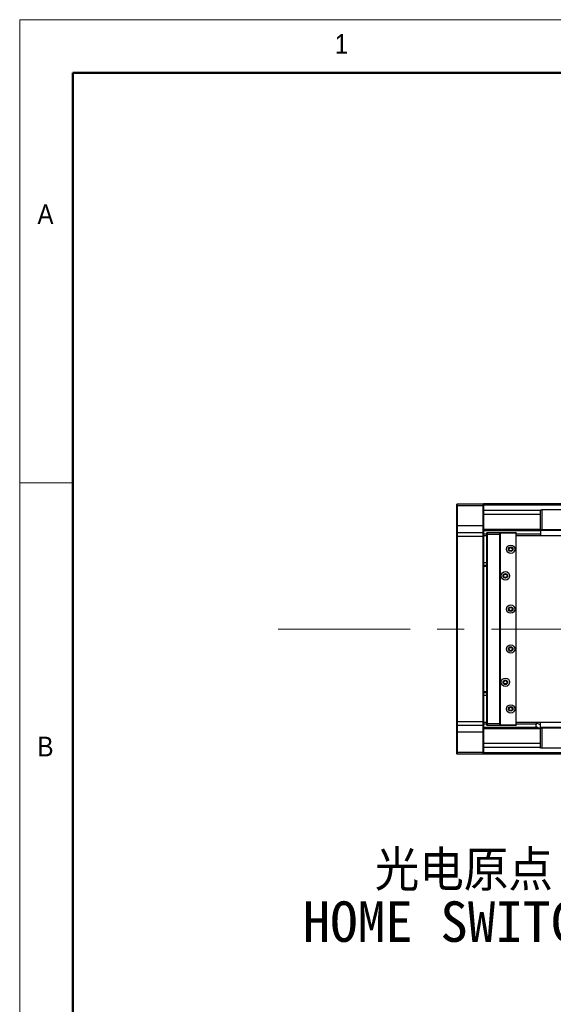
# Model space of a CAD drawing. Header units: millimetres. Extents: x 40 to 3320, y 40 to 2336.
# Tile 3 of 11: x 40 to 441, y 1596 to 2336. Entities that reach past the tile are written whole.
import ezdxf

# ---------------------------------------------------------------- set-up
doc = ezdxf.new("R2010")
doc.units = ezdxf.units.MM
doc.header["$LTSCALE"] = 8
doc.linetypes.add('CENTERX2', pattern=[20.32, 12.7, -2.54, 2.54, -2.54])
doc.layers.add('DIMNS', color=7, linetype='Continuous')
doc.styles.add('SLDTEXTSTYLE0', font='Gothic.ttf', dxfattribs={"width": 0.913})
doc.styles.add('SLDTEXTSTYLE10', font='txt')
doc.styles.add('SLDTEXTSTYLE9', font='txt', dxfattribs={"bigfont": 'bigfont'})

# ---------------------------------------------------------------- blocks, each defined once
blk = doc.blocks.new('SW_NOTE_8')
at = {"layer": 'DIMNS', "color": 0, "char_height": 30.4, "attachment_point": 1}
for s, insert, style in [('  光电原点', (-198.44, 56.29), 'SLDTEXTSTYLE9'), ('HOME SWITCH', (-198.44, 17.89), 'SLDTEXTSTYLE10')]:
    blk.add_mtext(s, dxfattribs=dict(at, insert=insert, style=style))

msp = doc.modelspace()

# ---------------------------------------------------------------- linework, layer by layer
at = {"color": 7, "linetype": 'Continuous', "lineweight": 18}
for p, q in [((3320, 2336), (40, 2336)), ((40, 2336), (40, 40)), ((80, 2296), (3280, 2296)), ((80, 2296), (80, 80)), ((80, 1988), (40, 1988))]:
    msp.add_line(p, q, dxfattribs=at)
at = {"color": 7, "linetype": 'Continuous', "lineweight": 50}
for p, q in [((3280, 2296), (80, 2296)), ((80, 2296), (80, 80))]:
    msp.add_line(p, q, dxfattribs=at)
at = {"color": 7, "linetype": 'Continuous', "lineweight": 25}
for p, q in [((368.3486552, 1971.726603), (368.648705, 1972.0266006)), ((368.3486552, 1970.5266051), (368.3486552, 1971.726603)), ((368.3486552, 1970.5266051), (368.648705, 1970.5266051)), ((368.3486552, 1955.5266045), (368.3486552, 1970.5266051)), ((368.648705, 1972.0266006), (368.648705, 1970.5266051)), ((368.648705, 1972.0266006), (388.0487055, 1972.0266006)), ((368.648705, 1970.5266051), (368.648705, 1955.5266045)), ((388.0487055, 1970.5266051), (368.648705, 1970.5266051)), ((388.0487055, 1970.5266051), (388.0487055, 1972.0266006)), ((388.0487055, 1972.0266006), (388.3486957, 1971.726603)), ((388.0487055, 1955.5266045), (388.0487055, 1970.5266051)), ((388.0487055, 1970.5266051), (388.3486957, 1970.5266051)), ((466.8486685, 1972.0266006), (388.3486957, 1972.0266006)), ((388.3486957, 1972.0266006), (388.3486957, 1971.726603)), ((388.3486957, 1971.726603), (388.3486957, 1970.5266051)), ((388.3486957, 1971.5266071), (466.8486685, 1971.5266071)), ((388.3486957, 1970.5266051), (388.3486957, 1955.5266045)), ((431.3486786, 1967.0266054), (388.3486957, 1967.0266054)), ((431.3486786, 1952.5266058), (431.3486786, 1967.5266064)), ((431.3486786, 1967.5266064), (432.3486955, 1967.5266064)), ((432.3486955, 1967.5266064), (432.3486955, 1952.5266058)), ((680.3486765, 1967.5266064), (432.3486955, 1967.5266064)), ((368.3486552, 1955.5266045), (368.648705, 1955.5266045)), ((368.3486552, 1950.2266042), (368.3486552, 1955.5266045)), ((368.648705, 1955.5266045), (368.648705, 1950.5266018)), ((388.0487055, 1955.5266045), (368.648705, 1955.5266045)), ((388.0487055, 1950.5266018), (388.0487055, 1955.5266045)), ((388.0487055, 1955.5266045), (388.3486957, 1955.5266045)), ((388.3486957, 1955.5266045), (388.3486957, 1950.2266042)), ((368.648705, 1950.5266018), (368.3486552, 1950.2266042)), ((368.3486552, 1947.5266032), (368.3486552, 1950.2266042)), ((368.648705, 1947.5266032), (368.3486552, 1947.5266032)), ((368.3486552, 1808.5266046), (368.3486552, 1947.5266032)), ((368.648705, 1950.5266018), (368.648705, 1947.5266032)), ((368.648705, 1950.5266018), (388.0487055, 1950.5266018)), ((388.0487055, 1947.5266032), (368.648705, 1947.5266032)), ((368.648705, 1947.5266032), (368.648705, 1808.5266046)), ((388.0487055, 1947.5266032), (388.0487055, 1950.5266018)), ((388.0487055, 1950.5266018), (388.3486957, 1950.2266042)), ((388.0487055, 1947.5266032), (388.3486957, 1947.5266032)), ((388.0487055, 1808.5266046), (388.0487055, 1947.5266032)), ((388.3486957, 1953.0266068), (431.3486786, 1953.0266068)), ((431.3486786, 1952.596604), (388.3486957, 1952.596604)), ((388.3486957, 1952.0225145), (431.3486786, 1952.0225145)), ((388.3486957, 1950.2266042), (388.3486957, 1947.5266032)), ((390.8486933, 1949.2446921), (388.3486957, 1949.2446921)), ((390.8486933, 1948.0266042), (388.3486957, 1948.0266042)), ((388.3486957, 1947.5266032), (388.3486957, 1808.5266046)), ((390.8486933, 1950.2266042), (391.1486835, 1950.5266018)), ((390.8486933, 1949.0266062), (390.8486933, 1950.2266042)), ((390.8486933, 1949.0266062), (391.1486835, 1949.0266062)), ((390.8486933, 1807.0266015), (390.8486933, 1949.0266062)), ((391.1486835, 1950.5266018), (391.1486835, 1949.0266062)), ((391.1486835, 1950.5266018), (400.3486604, 1950.5266018)), ((391.1486835, 1949.0266062), (391.1486835, 1807.0266015)), ((400.3486604, 1949.0266062), (391.1486835, 1949.0266062)), ((400.3486604, 1950.5266018), (400.3486604, 1949.0266062)), ((400.3486604, 1950.5266018), (412.5486583, 1950.5266018)), ((412.5486583, 1950.2266042), (400.3486604, 1950.2266042)), ((400.3486604, 1949.0266062), (400.3486604, 1807.0266015)), ((401.3487072, 1950.0266008), (400.8486838, 1949.5266072)), ((400.8486838, 1949.5266072), (400.8486838, 1806.5266005)), ((412.3486848, 1950.0266008), (401.3487072, 1950.0266008)), ((412.8487081, 1949.5266072), (412.3486848, 1950.0266008)), ((412.5486583, 1950.5266018), (412.5486583, 1950.2266042)), ((412.8487081, 1950.2266042), (412.5486583, 1950.5266018)), ((412.8487081, 1950.2266042), (412.5486583, 1950.2266042)), ((412.5486583, 1949.8266048), (412.5486583, 1950.2266042)), ((412.8487081, 1950.2266042), (412.8487081, 1949.5266072)), ((412.8487081, 1806.5266005), (412.8487081, 1949.5266072)), ((431.3486786, 1949.2446921), (412.8487081, 1949.2446921)), ((2439.8486585, 1948.0266042), (412.8487081, 1948.0266042)), ((432.3486955, 1952.5266058), (431.3486786, 1952.5266058)), ((431.3486786, 1952.5266058), (431.3486786, 1952.0266048)), ((543.9486773, 1952.0266048), (431.3486786, 1952.0266048)), ((431.3486786, 1952.0266048), (431.3486786, 1948.0266042)), ((544.8288293, 1952.5266058), (432.3486955, 1952.5266058)), ((388.3486957, 1928.0266046), (390.8486933, 1928.0266046)), ((388.3486957, 1926.0266043), (390.8486933, 1926.0266043)), ((390.8486933, 1925.0266023), (388.3486957, 1925.0266023)), ((388.3486957, 1831.0266055), (390.8486933, 1831.0266055)), ((390.8486933, 1830.0266035), (388.3486957, 1830.0266035)), ((390.8486933, 1828.0266031), (388.3486957, 1828.0266031)), ((368.648705, 1808.5266046), (368.3486552, 1808.5266046)), ((368.3486552, 1805.8266036), (368.3486552, 1808.5266046)), ((368.648705, 1805.526606), (368.3486552, 1805.8266036)), ((368.3486552, 1800.5266033), (368.3486552, 1805.8266036)), ((368.648705, 1808.5266046), (388.0487055, 1808.5266046)), ((368.648705, 1808.5266046), (368.648705, 1805.526606)), ((388.0487055, 1808.5266046), (388.3486957, 1808.5266046)), ((388.0487055, 1805.526606), (388.0487055, 1808.5266046)), ((388.0487055, 1805.526606), (388.3486957, 1805.8266036)), ((388.3486957, 1808.5266046), (388.3486957, 1805.8266036)), ((388.3486957, 1808.0266036), (390.8486933, 1808.0266036)), ((388.3486957, 1806.8085156), (390.8486933, 1806.8085156)), ((388.3486957, 1805.8266036), (388.3486957, 1800.5266033)), ((390.8486933, 1807.0266015), (391.1486835, 1807.0266015)), ((390.8486933, 1805.8266036), (390.8486933, 1807.0266015)), ((390.8486933, 1805.8266036), (391.1486835, 1805.526606)), ((391.1486835, 1807.0266015), (400.3486604, 1807.0266015)), ((391.1486835, 1807.0266015), (391.1486835, 1805.526606)), ((400.3486604, 1807.0266015), (400.3486604, 1805.526606)), ((400.3486604, 1805.8266036), (412.5486583, 1805.8266036)), ((400.8486838, 1806.5266005), (401.3487072, 1806.026607)), ((401.3487072, 1806.026607), (412.3486848, 1806.026607)), ((412.3486848, 1806.026607), (412.8487081, 1806.5266005)), ((412.5486583, 1805.8266036), (412.5486583, 1806.2266029)), ((412.5486583, 1805.8266036), (412.8487081, 1805.8266036)), ((412.5486583, 1805.526606), (412.8487081, 1805.8266036)), ((412.5486583, 1805.8266036), (412.5486583, 1805.526606)), ((412.8487081, 1808.0266036), (2439.8486585, 1808.0266036)), ((412.8487081, 1806.8085156), (427.8944106, 1806.8085156)), ((412.8487081, 1806.5266005), (412.8487081, 1805.8266036)), ((427.9464454, 1807.5525827), (427.7486772, 1804.7244317)), ((431.3486786, 1804.0266029), (431.3486786, 1808.0266036)), ((368.648705, 1800.5266033), (368.3486552, 1800.5266033)), ((368.3486552, 1785.5266027), (368.3486552, 1800.5266033)), ((388.0487055, 1805.526606), (368.648705, 1805.526606)), ((368.648705, 1805.526606), (368.648705, 1800.5266033)), ((388.0487055, 1800.5266033), (368.648705, 1800.5266033)), ((368.648705, 1800.5266033), (368.648705, 1785.5266027)), ((388.0487055, 1800.5266033), (388.0487055, 1805.526606)), ((388.3486957, 1800.5266033), (388.0487055, 1800.5266033)), ((388.0487055, 1785.5266027), (388.0487055, 1800.5266033)), ((429.0981264, 1804.0306933), (388.3486957, 1804.0306933)), ((429.8638076, 1803.4566037), (388.3486957, 1803.4566037)), ((431.3486786, 1803.0266009), (388.3486957, 1803.0266009)), ((388.3486957, 1800.5266033), (388.3486957, 1785.5266027)), ((400.3486604, 1805.526606), (391.1486835, 1805.526606)), ((412.5486583, 1805.526606), (400.3486604, 1805.526606)), ((681.3486786, 1804.0266029), (431.3486786, 1804.0266029)), ((431.3486786, 1804.0266029), (431.3486786, 1803.5266019)), ((431.3486786, 1788.5266013), (431.3486786, 1803.5266019)), ((431.3486786, 1803.5266019), (432.3486955, 1803.5266019)), ((432.3486955, 1803.5266019), (432.3486955, 1788.5266013)), ((680.3486765, 1803.5266019), (432.3486955, 1803.5266019)), ((368.648705, 1785.5266027), (368.3486552, 1785.5266027)), ((368.3486552, 1784.3266047), (368.3486552, 1785.5266027)), ((368.648705, 1784.0266071), (368.3486552, 1784.3266047)), ((368.648705, 1785.5266027), (388.0487055, 1785.5266027)), ((368.648705, 1785.5266027), (368.648705, 1784.0266071)), ((388.0487055, 1784.0266071), (368.648705, 1784.0266071)), ((388.3486957, 1785.5266027), (388.0487055, 1785.5266027)), ((388.0487055, 1784.0266071), (388.0487055, 1785.5266027)), ((388.3486957, 1784.3266047), (388.0487055, 1784.0266071)), ((431.3486786, 1789.0266023), (388.3486957, 1789.0266023)), ((388.3486957, 1785.5266027), (388.3486957, 1784.3266047)), ((388.3486957, 1784.3266047), (388.3486957, 1784.0266071)), ((546.3486881, 1784.0266071), (388.3486957, 1784.0266071)), ((432.3486955, 1788.5266013), (431.3486786, 1788.5266013)), ((680.3486765, 1788.5266013), (432.3486955, 1788.5266013))]:
    msp.add_line(p, q, dxfattribs=at)
at = {"color": 8, "linetype": 'Continuous', "lineweight": 25}
for p, q in [((466.8486685, 1971.0266061), (388.3486957, 1971.0266061)), ((431.3486786, 1964.0266068), (388.3486957, 1964.0266068)), ((431.3486786, 1792.0266009), (388.3486957, 1792.0266009)), ((546.3486881, 1785.0266017), (388.3486957, 1785.0266017))]:
    msp.add_line(p, q, dxfattribs=at)
at = {"color": 7, "linetype": 'Continuous', "lineweight": 25, "flags": 128}
for points in [[(427.9464454, 1807.5525827), (428.1122059, 1807.485602), (428.5916061, 1807.2919167), (429.3326408, 1806.9925226), (430.2550227, 1806.619852), (431.2587947, 1806.2142945), (431.3486786, 1806.1779804)], [(427.7486772, 1804.7244317), (427.9197425, 1804.6553127), (428.4069211, 1804.4584758), (429.1360349, 1804.1638948), (429.9961002, 1803.8164146), (430.8561356, 1803.4689344), (431.3486786, 1803.2699294)]]:
    msp.add_lwpolyline(points, dxfattribs=at)
at = {"color": 8, "linetype": 'Continuous', "lineweight": 25, "flags": 128}
msp.add_lwpolyline([(431.3486786, 1807.739406), (431.0710103, 1807.8515894), (430.6378336, 1808.0266036)], dxfattribs=at)
at = {"color": 7, "linetype": 'Continuous', "lineweight": 25}
for centre, radius in [((408.8486833, 1938.026604), 3.15), ((408.8486833, 1938.026604), 1.7), ((408.8486833, 1938.026604), 1.6), ((408.8486833, 1938.026604), 1.25), ((404.8486833, 1918.026604), 3.15), ((404.8486833, 1918.026604), 1.7), ((404.8486833, 1918.026604), 1.6), ((404.8486833, 1918.026604), 1.25), ((408.8486833, 1893.026604), 3.15), ((408.8486833, 1893.026604), 1.7), ((408.8486833, 1893.026604), 1.6), ((408.8486833, 1893.026604), 1.25), ((408.8486833, 1863.026604), 3.15), ((408.8486833, 1863.026604), 1.7), ((408.8486833, 1863.026604), 1.6), ((408.8486833, 1863.026604), 1.25), ((404.8486833, 1838.026604), 3.15), ((404.8486833, 1838.026604), 1.7), ((404.8486833, 1838.026604), 1.6), ((404.8486833, 1838.026604), 1.25), ((408.8486833, 1818.026604), 3.15), ((408.8486833, 1818.026604), 1.7), ((408.8486833, 1818.026604), 1.6), ((408.8486833, 1818.026604), 1.25)]:
    msp.add_circle(centre, radius, dxfattribs=at)
for centre, radius, start, end in [((431.0061377, 1806.3163806), 3.3, 148.785094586, 158.0000000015), ((430.5343207, 1805.1485925), 1.82, 210.1224828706, 285.8673084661)]:
    msp.add_arc(centre, radius, start, end, dxfattribs=at)
at = {"layer": 'DIMNS', "linetype": 'CENTERX2', "lineweight": 18}
msp.add_line((2609.1958361, 1878.026604), (234.195054, 1878.026604), dxfattribs=at)

# ---------------------------------------------------------------- block references
at = {"layer": 'DIMNS'}
msp.add_blockref('SW_NOTE_8', (451.0060525, 1655.4680331), dxfattribs=at)

# ---------------------------------------------------------------- texts
at = {"color": 7, "linetype": 'Continuous', "lineweight": 0, "char_height": 14.8166667, "attachment_point": 1, "style": 'SLDTEXTSTYLE0'}
for s, insert in [('1', (276.6666667, 2325.1704848)), ('A', (53.3333333, 2197.1704528)), ('B', (53.3333333, 1797.1704528))]:
    msp.add_mtext(s, dxfattribs=dict(at, insert=insert))

doc.saveas('drawing.dxf')
